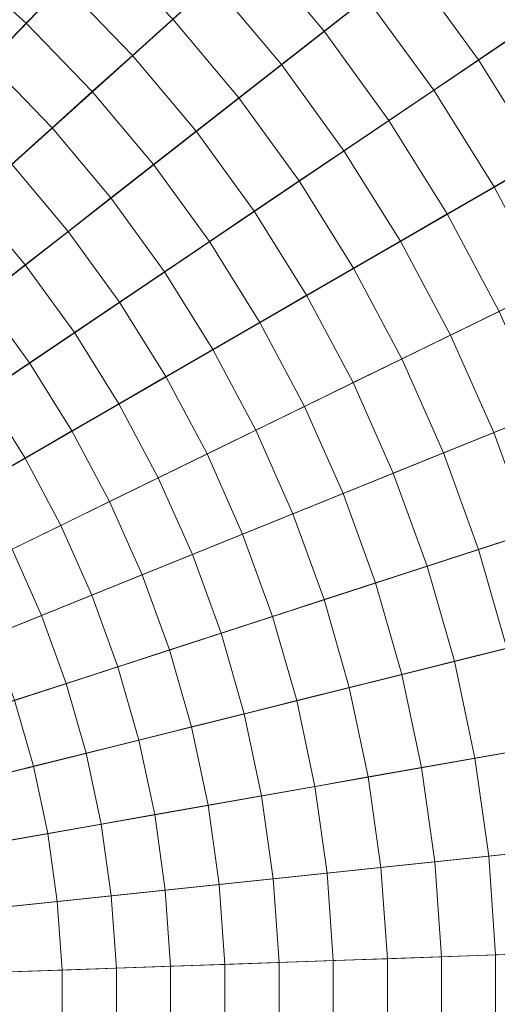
# Model space of a CAD drawing. Header units: centimetres. Extents: x -3.01 to 4.18, y -6.48 to 0.72.
# Tile 240 of 256: x 1.09 to 1.35, y -2.88 to -2.35. Entities that reach past the tile are written whole.
import ezdxf

# ---------------------------------------------------------------- set-up
doc = ezdxf.new("R2010")
doc.units = ezdxf.units.CM
doc.header["$LTSCALE"] = 2.54
doc.layers.add('Lucido design-1', color=7, linetype='Continuous')

# ---------------------------------------------------------------- blocks, each defined once
blk = doc.blocks.new('Gruppo-1')
at = {"color": 142, "linetype": 'Continuous', "lineweight": 9}
for points in [[(1.28063, -2.16196, -14.60843), (1.22879, -2.11529, -14.60843), (0.58636, -2.8809, -14.60843), (1.28063, -2.16196, -14.60843)], [(0.58636, -2.8809, -13.70118), (1.22879, -2.11529, -13.70118), (1.28063, -2.16196, -13.70118), (0.58636, -2.8809, -13.70118)], [(1.32909, -2.21215, -14.60843), (1.28063, -2.16196, -14.60843), (0.58636, -2.8809, -14.60843), (1.32909, -2.21215, -14.60843)], [(0.58636, -2.8809, -13.70118), (1.28063, -2.16196, -13.70118), (1.32909, -2.21215, -13.70118), (0.58636, -2.8809, -13.70118)], [(1.37393, -2.26558, -14.60843), (1.32909, -2.21215, -14.60843), (0.58636, -2.8809, -14.60843), (1.37393, -2.26558, -14.60843)], [(0.58636, -2.8809, -13.70118), (1.32909, -2.21215, -13.70118), (1.37393, -2.26558, -13.70118), (0.58636, -2.8809, -13.70118)], [(1.41493, -2.32202, -14.60843), (1.37393, -2.26558, -14.60843), (0.58636, -2.8809, -14.60843), (1.41493, -2.32202, -14.60843)], [(0.58636, -2.8809, -13.70118), (1.37393, -2.26558, -13.70118), (1.41493, -2.32202, -13.70118), (0.58636, -2.8809, -13.70118)], [(1.4519, -2.38118, -14.60843), (1.41493, -2.32202, -14.60843), (0.58636, -2.8809, -14.60843), (1.4519, -2.38118, -14.60843)], [(0.58636, -2.8809, -13.70118), (1.41493, -2.32202, -13.70118), (1.4519, -2.38118, -13.70118), (0.58636, -2.8809, -13.70118)], [(1.48465, -2.44277, -14.60843), (1.4519, -2.38118, -14.60843), (0.58636, -2.8809, -14.60843), (1.48465, -2.44277, -14.60843)], [(0.58636, -2.8809, -13.70118), (1.4519, -2.38118, -13.70118), (1.48465, -2.44277, -13.70118), (0.58636, -2.8809, -13.70118)], [(1.51302, -2.5065, -14.60843), (1.48465, -2.44277, -14.60843), (0.58636, -2.8809, -14.60843), (1.51302, -2.5065, -14.60843)], [(0.58636, -2.8809, -13.70118), (1.48465, -2.44277, -13.70118), (1.51302, -2.5065, -13.70118), (0.58636, -2.8809, -13.70118)], [(1.53688, -2.57206, -14.60843), (1.51302, -2.5065, -14.60843), (0.58636, -2.8809, -14.60843), (1.53688, -2.57206, -14.60843)], [(0.58636, -2.8809, -13.70118), (1.51302, -2.5065, -13.70118), (1.53688, -2.57206, -13.70118), (0.58636, -2.8809, -13.70118)], [(1.55611, -2.63911, -14.60843), (1.53688, -2.57206, -14.60843), (0.58636, -2.8809, -14.60843), (1.55611, -2.63911, -14.60843)], [(0.58636, -2.8809, -13.70118), (1.53688, -2.57206, -13.70118), (1.55611, -2.63911, -13.70118), (0.58636, -2.8809, -13.70118)], [(1.57061, -2.70735, -14.60843), (1.55611, -2.63911, -14.60843), (0.58636, -2.8809, -14.60843), (1.57061, -2.70735, -14.60843)], [(0.58636, -2.8809, -13.70118), (1.55611, -2.63911, -13.70118), (1.57061, -2.70735, -13.70118), (0.58636, -2.8809, -13.70118)], [(1.58032, -2.77643, -14.60843), (1.57061, -2.70735, -14.60843), (0.58636, -2.8809, -14.60843), (1.58032, -2.77643, -14.60843)], [(0.58636, -2.8809, -13.70118), (1.57061, -2.70735, -13.70118), (1.58032, -2.77643, -13.70118), (0.58636, -2.8809, -13.70118)], [(1.58519, -2.84602, -14.60843), (1.58032, -2.77643, -14.60843), (0.58636, -2.8809, -14.60843), (1.58519, -2.84602, -14.60843)], [(0.58636, -2.8809, -13.70118), (1.58032, -2.77643, -13.70118), (1.58519, -2.84602, -13.70118), (0.58636, -2.8809, -13.70118)], [(1.58519, -2.91578, -14.60843), (1.58519, -2.84602, -14.60843), (0.58636, -2.8809, -14.60843), (1.58519, -2.91578, -14.60843)], [(0.58636, -2.8809, -13.70118), (1.58519, -2.84602, -13.70118), (1.58519, -2.91578, -13.70118), (0.58636, -2.8809, -13.70118)]]:
    blk.add_polyline3d(points, dxfattribs=at)
for points in [[(1.33456, 0.63909, -13.70234), (1.08719, 0.68271, -13.70234), (0.58666, -2.87876, -13.70234), (0.58681, -2.87878, -13.70234)], [(1.57828, 0.57832, -13.70234), (1.33456, 0.63909, -13.70234), (0.58681, -2.87878, -13.70234), (0.58696, -2.87882, -13.70234)], [(1.81716, 0.5007, -13.70234), (1.57828, 0.57832, -13.70234), (0.58696, -2.87882, -13.70234), (0.5871, -2.87887, -13.70234)], [(2.05005, 0.40661, -13.70234), (1.81716, 0.5007, -13.70234), (0.5871, -2.87887, -13.70234), (0.58724, -2.87892, -13.70234)], [(2.27581, 0.2965, -13.70234), (2.05005, 0.40661, -13.70234), (0.58724, -2.87892, -13.70234), (0.58738, -2.87899, -13.70234)], [(2.49334, 0.17091, -13.70234), (2.27581, 0.2965, -13.70234), (0.58738, -2.87899, -13.70234), (0.58751, -2.87906, -13.70234)], [(2.70158, 0.03045, -13.70234), (2.49334, 0.17091, -13.70234), (0.58751, -2.87906, -13.70234), (0.58763, -2.87915, -13.70234)], [(2.89951, -0.12419, -13.70234), (2.70158, 0.03045, -13.70234), (0.58763, -2.87915, -13.70234), (0.58775, -2.87924, -13.70234)], [(3.08618, -0.29226, -13.70234), (2.89951, -0.12419, -13.70234), (0.58775, -2.87924, -13.70234), (0.58786, -2.87934, -13.70234)], [(3.26066, -0.47295, -13.70234), (3.08618, -0.29226, -13.70234), (0.58786, -2.87934, -13.70234), (0.58797, -2.87945, -13.70234)], [(3.42212, -0.66536, -13.70234), (3.26066, -0.47295, -13.70234), (0.58797, -2.87945, -13.70234), (0.58806, -2.87957, -13.70234)], [(3.56976, -0.86857, -13.70234), (3.42212, -0.66536, -13.70234), (0.58806, -2.87957, -13.70234), (0.58815, -2.87969, -13.70234)], [(3.70286, -1.08159, -13.70234), (3.56976, -0.86857, -13.70234), (0.58815, -2.87969, -13.70234), (0.58823, -2.87982, -13.70234)], [(3.82078, -1.30336, -13.70234), (3.70286, -1.08159, -13.70234), (0.58823, -2.87982, -13.70234), (0.5883, -2.87995, -13.70234)], [(3.92295, -1.53283, -13.70234), (3.82078, -1.30336, -13.70234), (0.5883, -2.87995, -13.70234), (0.58837, -2.88009, -13.70234)], [(4.00886, -1.76886, -13.70234), (3.92295, -1.53283, -13.70234), (0.58837, -2.88009, -13.70234), (0.58842, -2.88023, -13.70234)], [(4.07809, -2.01031, -13.70234), (4.00886, -1.76886, -13.70234), (0.58842, -2.88023, -13.70234), (0.58846, -2.88038, -13.70234)], [(4.13032, -2.256, -13.70234), (4.07809, -2.01031, -13.70234), (0.58846, -2.88038, -13.70234), (0.58849, -2.88052, -13.70234)], [(4.16527, -2.50474, -13.70234), (4.13032, -2.256, -13.70234), (0.58849, -2.88052, -13.70234), (0.58851, -2.88067, -13.70234)], [(1.35959, -2.35935, -12.66223), (1.32132, -2.30668, -12.66223), (1.34411, -2.28888, -12.66608), (1.38356, -2.34318, -12.66608)], [(1.25289, -2.36015, -12.65127), (1.21494, -2.31492, -12.65127), (1.23646, -2.29554, -12.65482), (1.27571, -2.34232, -12.65482)], [(1.09338, -2.35586, -12.63807), (1.05552, -2.32177, -12.63807), (1.07417, -2.29955, -12.64122), (1.11353, -2.335, -12.64122)], [(1.3356, -2.37553, -12.65847), (1.29852, -2.3245, -12.65847), (1.32132, -2.30668, -12.66223), (1.35959, -2.35935, -12.66223)], [(1.15033, -2.3731, -12.64122), (1.11353, -2.335, -12.64122), (1.13367, -2.31414, -12.64447), (1.17187, -2.3537, -12.64447)], [(1.23006, -2.37798, -12.64782), (1.19341, -2.33431, -12.64782), (1.21494, -2.31492, -12.65127), (1.25289, -2.36015, -12.65127)], [(1.07323, -2.37674, -12.63502), (1.03687, -2.344, -12.63502), (1.05552, -2.32177, -12.63807), (1.09338, -2.35586, -12.63807)], [(1.3116, -2.39172, -12.65482), (1.27571, -2.34232, -12.65482), (1.29852, -2.3245, -12.65847), (1.3356, -2.37553, -12.65847)], [(1.12877, -2.39251, -12.63807), (1.09338, -2.35586, -12.63807), (1.11353, -2.335, -12.64122), (1.15033, -2.3731, -12.64122)], [(1.20722, -2.39583, -12.64447), (1.17187, -2.3537, -12.64447), (1.19341, -2.33431, -12.64782), (1.23006, -2.37798, -12.64782)], [(1.28759, -2.40791, -12.65127), (1.25289, -2.36015, -12.65127), (1.27571, -2.34232, -12.65482), (1.3116, -2.39172, -12.65482)], [(1.18437, -2.41368, -12.64122), (1.15033, -2.3731, -12.64122), (1.17187, -2.3537, -12.64447), (1.20722, -2.39583, -12.64447)], [(1.10721, -2.41193, -12.63502), (1.07323, -2.37674, -12.63502), (1.09338, -2.35586, -12.63807), (1.12877, -2.39251, -12.63807)], [(1.26357, -2.42411, -12.64782), (1.23006, -2.37798, -12.64782), (1.25289, -2.36015, -12.65127), (1.28759, -2.40791, -12.65127)], [(1.36903, -2.42903, -12.65847), (1.3356, -2.37553, -12.65847), (1.35959, -2.35935, -12.66223), (1.39408, -2.41456, -12.66223)], [(1.16152, -2.43154, -12.63807), (1.12877, -2.39251, -12.63807), (1.15033, -2.3731, -12.64122), (1.18437, -2.41368, -12.64122)], [(1.34396, -2.4435, -12.65482), (1.3116, -2.39172, -12.65482), (1.3356, -2.37553, -12.65847), (1.36903, -2.42903, -12.65847)], [(1.08564, -2.43135, -12.63207), (1.05306, -2.39762, -12.63207), (1.07323, -2.37674, -12.63502), (1.10721, -2.41193, -12.63502)], [(1.23955, -2.44032, -12.64447), (1.20722, -2.39583, -12.64447), (1.23006, -2.37798, -12.64782), (1.26357, -2.42411, -12.64782)], [(1.31888, -2.45798, -12.65127), (1.28759, -2.40791, -12.65127), (1.3116, -2.39172, -12.65482), (1.34396, -2.4435, -12.65482)], [(1.13865, -2.4494, -12.63502), (1.10721, -2.41193, -12.63502), (1.12877, -2.39251, -12.63807), (1.16152, -2.43154, -12.63807)], [(1.21551, -2.45653, -12.64122), (1.18437, -2.41368, -12.64122), (1.20722, -2.39583, -12.64447), (1.23955, -2.44032, -12.64447)], [(1.11578, -2.46727, -12.63207), (1.08564, -2.43135, -12.63207), (1.10721, -2.41193, -12.63502), (1.13865, -2.4494, -12.63502)], [(1.29379, -2.47246, -12.64782), (1.26357, -2.42411, -12.64782), (1.28759, -2.40791, -12.65127), (1.31888, -2.45798, -12.65127)], [(1.19146, -2.47275, -12.63807), (1.16152, -2.43154, -12.63807), (1.18437, -2.41368, -12.64122), (1.21551, -2.45653, -12.64122)], [(1.26869, -2.48696, -12.64447), (1.23955, -2.44032, -12.64447), (1.26357, -2.42411, -12.64782), (1.29379, -2.47246, -12.64782)], [(1.0929, -2.48515, -12.62922), (1.06406, -2.45078, -12.62922), (1.08564, -2.43135, -12.63207), (1.11578, -2.46727, -12.63207)], [(1.16741, -2.48898, -12.63502), (1.13865, -2.4494, -12.63502), (1.16152, -2.43154, -12.63807), (1.19146, -2.47275, -12.63807)], [(1.37262, -2.49741, -12.65482), (1.34396, -2.4435, -12.65482), (1.36903, -2.42903, -12.65847), (1.39864, -2.48472, -12.65847)], [(1.24358, -2.50145, -12.64122), (1.21551, -2.45653, -12.64122), (1.23955, -2.44032, -12.64447), (1.26869, -2.48696, -12.64447)], [(1.3466, -2.51011, -12.65127), (1.31888, -2.45798, -12.65127), (1.34396, -2.4435, -12.65482), (1.37262, -2.49741, -12.65482)], [(1.14334, -2.50521, -12.63207), (1.11578, -2.46727, -12.63207), (1.13865, -2.4494, -12.63502), (1.16741, -2.48898, -12.63502)], [(1.07001, -2.50303, -12.62648), (1.04247, -2.47021, -12.62648), (1.06406, -2.45078, -12.62922), (1.0929, -2.48515, -12.62922)], [(1.21846, -2.51596, -12.63807), (1.19146, -2.47275, -12.63807), (1.21551, -2.45653, -12.64122), (1.24358, -2.50145, -12.64122)], [(1.32056, -2.52281, -12.64782), (1.29379, -2.47246, -12.64782), (1.31888, -2.45798, -12.65127), (1.3466, -2.51011, -12.65127)], [(1.11927, -2.52145, -12.62922), (1.0929, -2.48515, -12.62922), (1.11578, -2.46727, -12.63207), (1.14334, -2.50521, -12.63207)], [(1.19333, -2.53046, -12.63502), (1.16741, -2.48898, -12.63502), (1.19146, -2.47275, -12.63807), (1.21846, -2.51596, -12.63807)], [(1.29451, -2.53551, -12.64447), (1.26869, -2.48696, -12.64447), (1.29379, -2.47246, -12.64782), (1.32056, -2.52281, -12.64782)], [(1.09519, -2.53769, -12.62648), (1.07001, -2.50303, -12.62648), (1.0929, -2.48515, -12.62922), (1.11927, -2.52145, -12.62922)], [(1.16819, -2.54498, -12.63207), (1.14334, -2.50521, -12.63207), (1.16741, -2.48898, -12.63502), (1.19333, -2.53046, -12.63502)], [(1.26845, -2.54822, -12.64122), (1.24358, -2.50145, -12.64122), (1.26869, -2.48696, -12.64447), (1.29451, -2.53551, -12.64447)], [(1.24238, -2.56094, -12.63807), (1.21846, -2.51596, -12.63807), (1.24358, -2.50145, -12.64122), (1.26845, -2.54822, -12.64122)], [(4.18279, -2.75531, -13.70234), (4.16527, -2.50474, -13.70234), (0.58851, -2.88067, -13.70234), (0.58852, -2.88082, -13.70234)], [(1.0711, -2.55394, -12.62383), (1.04711, -2.52092, -12.62383), (1.07001, -2.50303, -12.62648), (1.09519, -2.53769, -12.62648)], [(1.14305, -2.5595, -12.62922), (1.11927, -2.52145, -12.62922), (1.14334, -2.50521, -12.63207), (1.16819, -2.54498, -12.63207)], [(1.34375, -2.57489, -12.64782), (1.32056, -2.52281, -12.64782), (1.3466, -2.51011, -12.65127), (1.37061, -2.56404, -12.65127)], [(1.2163, -2.57366, -12.63502), (1.19333, -2.53046, -12.63502), (1.21846, -2.51596, -12.63807), (1.24238, -2.56094, -12.63807)], [(1.11789, -2.57402, -12.62648), (1.09519, -2.53769, -12.62648), (1.11927, -2.52145, -12.62922), (1.14305, -2.5595, -12.62922)], [(1.31687, -2.58575, -12.64447), (1.29451, -2.53551, -12.64447), (1.32056, -2.52281, -12.64782), (1.34375, -2.57489, -12.64782)], [(1.19021, -2.58638, -12.63207), (1.16819, -2.54498, -12.63207), (1.19333, -2.53046, -12.63502), (1.2163, -2.57366, -12.63502)], [(1.09273, -2.58855, -12.62383), (1.0711, -2.55394, -12.62383), (1.09519, -2.53769, -12.62648), (1.11789, -2.57402, -12.62648)], [(1.28999, -2.59661, -12.64122), (1.26845, -2.54822, -12.64122), (1.29451, -2.53551, -12.64447), (1.31687, -2.58575, -12.64447)], [(1.16411, -2.59911, -12.62922), (1.14305, -2.5595, -12.62922), (1.16819, -2.54498, -12.63207), (1.19021, -2.58638, -12.63207)], [(1.2631, -2.60748, -12.63807), (1.24238, -2.56094, -12.63807), (1.26845, -2.54822, -12.64122), (1.28999, -2.59661, -12.64122)], [(1.06756, -2.60308, -12.62129), (1.04701, -2.57019, -12.62129), (1.0711, -2.55394, -12.62383), (1.09273, -2.58855, -12.62383)], [(1.138, -2.61184, -12.62648), (1.11789, -2.57402, -12.62648), (1.14305, -2.5595, -12.62922), (1.16411, -2.59911, -12.62922)], [(1.23619, -2.61835, -12.63502), (1.2163, -2.57366, -12.63502), (1.24238, -2.56094, -12.63807), (1.2631, -2.60748, -12.63807)], [(1.36325, -2.62847, -12.64782), (1.34375, -2.57489, -12.64782), (1.37061, -2.56404, -12.65127), (1.3908, -2.61952, -12.65127)], [(1.11189, -2.62458, -12.62383), (1.09273, -2.58855, -12.62383), (1.11789, -2.57402, -12.62648), (1.138, -2.61184, -12.62648)], [(1.20928, -2.62922, -12.63207), (1.19021, -2.58638, -12.63207), (1.2163, -2.57366, -12.63502), (1.23619, -2.61835, -12.63502)], [(1.33568, -2.63743, -12.64447), (1.31687, -2.58575, -12.64447), (1.34375, -2.57489, -12.64782), (1.36325, -2.62847, -12.64782)], [(1.18236, -2.6401, -12.62922), (1.16411, -2.59911, -12.62922), (1.19021, -2.58638, -12.63207), (1.20928, -2.62922, -12.63207)], [(1.30811, -2.64639, -12.64122), (1.28999, -2.59661, -12.64122), (1.31687, -2.58575, -12.64447), (1.33568, -2.63743, -12.64447)], [(1.08577, -2.63732, -12.62129), (1.06756, -2.60308, -12.62129), (1.09273, -2.58855, -12.62383), (1.11189, -2.62458, -12.62383)], [(1.28052, -2.65535, -12.63807), (1.2631, -2.60748, -12.63807), (1.28999, -2.59661, -12.64122), (1.30811, -2.64639, -12.64122)], [(1.15543, -2.65098, -12.62648), (1.138, -2.61184, -12.62648), (1.16411, -2.59911, -12.62922), (1.18236, -2.6401, -12.62922)], [(1.25293, -2.66432, -12.63502), (1.23619, -2.61835, -12.63502), (1.2631, -2.60748, -12.63807), (1.28052, -2.65535, -12.63807)], [(1.12849, -2.66186, -12.62383), (1.11189, -2.62458, -12.62383), (1.138, -2.61184, -12.62648), (1.15543, -2.65098, -12.62648)], [(1.22532, -2.67329, -12.63207), (1.20928, -2.62922, -12.63207), (1.23619, -2.61835, -12.63502), (1.25293, -2.66432, -12.63502)], [(1.10154, -2.67275, -12.62129), (1.08577, -2.63732, -12.62129), (1.11189, -2.62458, -12.62383), (1.12849, -2.66186, -12.62383)], [(1.35084, -2.69029, -12.64447), (1.33568, -2.63743, -12.64447), (1.36325, -2.62847, -12.64782), (1.37896, -2.68328, -12.64782)], [(1.1977, -2.68226, -12.62922), (1.18236, -2.6401, -12.62922), (1.20928, -2.62922, -12.63207), (1.22532, -2.67329, -12.63207)], [(1.07458, -2.68364, -12.61884), (1.05963, -2.65007, -12.61884), (1.08577, -2.63732, -12.62129), (1.10154, -2.67275, -12.62129)], [(1.32271, -2.69731, -12.64122), (1.30811, -2.64639, -12.64122), (1.33568, -2.63743, -12.64447), (1.35084, -2.69029, -12.64447)], [(1.17008, -2.69124, -12.62648), (1.15543, -2.65098, -12.62648), (1.18236, -2.6401, -12.62922), (1.1977, -2.68226, -12.62922)], [(1.29456, -2.70432, -12.63807), (1.28052, -2.65535, -12.63807), (1.30811, -2.64639, -12.64122), (1.32271, -2.69731, -12.64122)], [(1.14245, -2.70022, -12.62383), (1.12849, -2.66186, -12.62383), (1.15543, -2.65098, -12.62648), (1.17008, -2.69124, -12.62648)], [(1.26641, -2.71134, -12.63502), (1.25293, -2.66432, -12.63502), (1.28052, -2.65535, -12.63807), (1.29456, -2.70432, -12.63807)], [(1.1148, -2.7092, -12.62129), (1.10154, -2.67275, -12.62129), (1.12849, -2.66186, -12.62383), (1.14245, -2.70022, -12.62383)], [(1.23825, -2.71836, -12.63207), (1.22532, -2.67329, -12.63207), (1.25293, -2.66432, -12.63502), (1.26641, -2.71134, -12.63502)], [(1.08715, -2.71818, -12.61884), (1.07458, -2.68364, -12.61884), (1.10154, -2.67275, -12.62129), (1.1148, -2.7092, -12.62129)], [(1.21007, -2.72539, -12.62922), (1.1977, -2.68226, -12.62922), (1.22532, -2.67329, -12.63207), (1.23825, -2.71836, -12.63207)], [(1.18189, -2.73242, -12.62648), (1.17008, -2.69124, -12.62648), (1.1977, -2.68226, -12.62922), (1.21007, -2.72539, -12.62922)], [(1.1537, -2.73945, -12.62383), (1.14245, -2.70022, -12.62383), (1.17008, -2.69124, -12.62648), (1.18189, -2.73242, -12.62648)], [(1.33372, -2.74912, -12.64122), (1.32271, -2.69731, -12.64122), (1.35084, -2.69029, -12.64447), (1.36228, -2.74408, -12.64447)], [(1.30516, -2.75416, -12.63807), (1.29456, -2.70432, -12.63807), (1.32271, -2.69731, -12.64122), (1.33372, -2.74912, -12.64122)], [(1.12549, -2.74648, -12.62129), (1.1148, -2.7092, -12.62129), (1.14245, -2.70022, -12.62383), (1.1537, -2.73945, -12.62383)], [(1.27658, -2.75919, -12.63502), (1.26641, -2.71134, -12.63502), (1.29456, -2.70432, -12.63807), (1.30516, -2.75416, -12.63807)], [(1.09728, -2.75351, -12.61884), (1.08715, -2.71818, -12.61884), (1.1148, -2.7092, -12.62129), (1.12549, -2.74648, -12.62129)], [(1.248, -2.76423, -12.63207), (1.23825, -2.71836, -12.63207), (1.26641, -2.71134, -12.63502), (1.27658, -2.75919, -12.63502)], [(1.06907, -2.76055, -12.6165), (1.0595, -2.72717, -12.6165), (1.08715, -2.71818, -12.61884), (1.09728, -2.75351, -12.61884)], [(1.2194, -2.76928, -12.62922), (1.21007, -2.72539, -12.62922), (1.23825, -2.71836, -12.63207), (1.248, -2.76423, -12.63207)], [(1.1908, -2.77432, -12.62648), (1.18189, -2.73242, -12.62648), (1.21007, -2.72539, -12.62922), (1.2194, -2.76928, -12.62922)], [(1.16218, -2.77937, -12.62383), (1.1537, -2.73945, -12.62383), (1.18189, -2.73242, -12.62648), (1.1908, -2.77432, -12.62648)], [(1.13356, -2.78441, -12.62129), (1.12549, -2.74648, -12.62129), (1.1537, -2.73945, -12.62383), (1.16218, -2.77937, -12.62383)], [(1.34109, -2.80157, -12.64122), (1.33372, -2.74912, -12.64122), (1.36228, -2.74408, -12.64447), (1.36993, -2.79854, -12.64447)], [(1.10493, -2.78946, -12.61884), (1.09728, -2.75351, -12.61884), (1.12549, -2.74648, -12.62129), (1.13356, -2.78441, -12.62129)], [(1.31225, -2.8046, -12.63807), (1.30516, -2.75416, -12.63807), (1.33372, -2.74912, -12.64122), (1.34109, -2.80157, -12.64122)], [(4.18279, -3.00649, -13.70234), (4.18279, -2.75531, -13.70234), (0.58852, -2.88082, -13.70234), (0.58852, -2.88097, -13.70234)], [(1.07629, -2.79451, -12.6165), (1.06907, -2.76055, -12.6165), (1.09728, -2.75351, -12.61884), (1.10493, -2.78946, -12.61884)], [(1.28339, -2.80764, -12.63502), (1.27658, -2.75919, -12.63502), (1.30516, -2.75416, -12.63807), (1.31225, -2.8046, -12.63807)], [(1.25452, -2.81067, -12.63207), (1.248, -2.76423, -12.63207), (1.27658, -2.75919, -12.63502), (1.28339, -2.80764, -12.63502)], [(1.22564, -2.81371, -12.62922), (1.2194, -2.76928, -12.62922), (1.248, -2.76423, -12.63207), (1.25452, -2.81067, -12.63207)], [(1.19676, -2.81674, -12.62648), (1.1908, -2.77432, -12.62648), (1.2194, -2.76928, -12.62922), (1.22564, -2.81371, -12.62922)], [(1.16786, -2.81978, -12.62383), (1.16218, -2.77937, -12.62383), (1.1908, -2.77432, -12.62648), (1.19676, -2.81674, -12.62648)], [(1.13896, -2.82282, -12.62129), (1.13356, -2.78441, -12.62129), (1.16218, -2.77937, -12.62383), (1.16786, -2.81978, -12.62383)], [(1.11004, -2.82586, -12.61884), (1.10493, -2.78946, -12.61884), (1.13356, -2.78441, -12.62129), (1.13896, -2.82282, -12.62129)], [(1.08112, -2.8289, -12.6165), (1.07629, -2.79451, -12.6165), (1.10493, -2.78946, -12.61884), (1.11004, -2.82586, -12.61884)], [(1.3158, -2.85543, -12.63807), (1.31225, -2.8046, -12.63807), (1.34109, -2.80157, -12.64122), (1.34479, -2.85441, -12.64122)], [(1.34479, -2.85441, -12.64122), (1.34109, -2.80157, -12.64122), (1.36993, -2.79854, -12.64447), (1.37377, -2.8534, -12.64447)], [(1.25779, -2.85745, -12.63207), (1.25452, -2.81067, -12.63207), (1.28339, -2.80764, -12.63502), (1.2868, -2.85644, -12.63502)], [(1.2868, -2.85644, -12.63502), (1.28339, -2.80764, -12.63502), (1.31225, -2.8046, -12.63807), (1.3158, -2.85543, -12.63807)], [(1.22877, -2.85846, -12.62922), (1.22564, -2.81371, -12.62922), (1.25452, -2.81067, -12.63207), (1.25779, -2.85745, -12.63207)], [(1.17071, -2.86049, -12.62383), (1.16786, -2.81978, -12.62383), (1.19676, -2.81674, -12.62648), (1.19975, -2.85948, -12.62648)], [(1.19975, -2.85948, -12.62648), (1.19676, -2.81674, -12.62648), (1.22564, -2.81371, -12.62922), (1.22877, -2.85846, -12.62922)], [(1.1126, -2.86252, -12.61884), (1.11004, -2.82586, -12.61884), (1.13896, -2.82282, -12.62129), (1.14166, -2.86151, -12.62129)], [(1.14166, -2.86151, -12.62129), (1.13896, -2.82282, -12.62129), (1.16786, -2.81978, -12.62383), (1.17071, -2.86049, -12.62383)], [(1.08354, -2.86354, -12.6165), (1.08112, -2.8289, -12.6165), (1.11004, -2.82586, -12.61884), (1.1126, -2.86252, -12.61884)], [(1.2868, -2.90536, -12.63502), (1.2868, -2.85644, -12.63502), (1.3158, -2.85543, -12.63807), (1.3158, -2.90637, -12.63807)], [(1.3158, -2.90637, -12.63807), (1.3158, -2.85543, -12.63807), (1.34479, -2.85441, -12.64122), (1.34479, -2.90738, -12.64122)], [(1.34479, -2.90738, -12.64122), (1.34479, -2.85441, -12.64122), (1.37377, -2.8534, -12.64447), (1.37377, -2.90839, -12.64447)], [(1.14166, -2.90029, -12.62129), (1.14166, -2.86151, -12.62129), (1.17071, -2.86049, -12.62383), (1.17071, -2.9013, -12.62383)], [(1.17071, -2.9013, -12.62383), (1.17071, -2.86049, -12.62383), (1.19975, -2.85948, -12.62648), (1.19975, -2.90232, -12.62648)], [(1.19975, -2.90232, -12.62648), (1.19975, -2.85948, -12.62648), (1.22877, -2.85846, -12.62922), (1.22877, -2.90333, -12.62922)], [(1.22877, -2.90333, -12.62922), (1.22877, -2.85846, -12.62922), (1.25779, -2.85745, -12.63207), (1.25779, -2.90435, -12.63207)], [(1.25779, -2.90435, -12.63207), (1.25779, -2.85745, -12.63207), (1.2868, -2.85644, -12.63502), (1.2868, -2.90536, -12.63502)], [(1.08354, -2.89826, -12.6165), (1.08354, -2.86354, -12.6165), (1.1126, -2.86252, -12.61884), (1.1126, -2.89927, -12.61884)], [(1.1126, -2.89927, -12.61884), (1.1126, -2.86252, -12.61884), (1.14166, -2.86151, -12.62129), (1.14166, -2.90029, -12.62129)]]:
    blk.add_3dface(points, dxfattribs=at)

msp = doc.modelspace()

# ---------------------------------------------------------------- block references
at = {"layer": 'Lucido design-1', "color": 7}
msp.add_blockref('Gruppo-1', (0, 0), dxfattribs=at)

doc.saveas('drawing.dxf')
